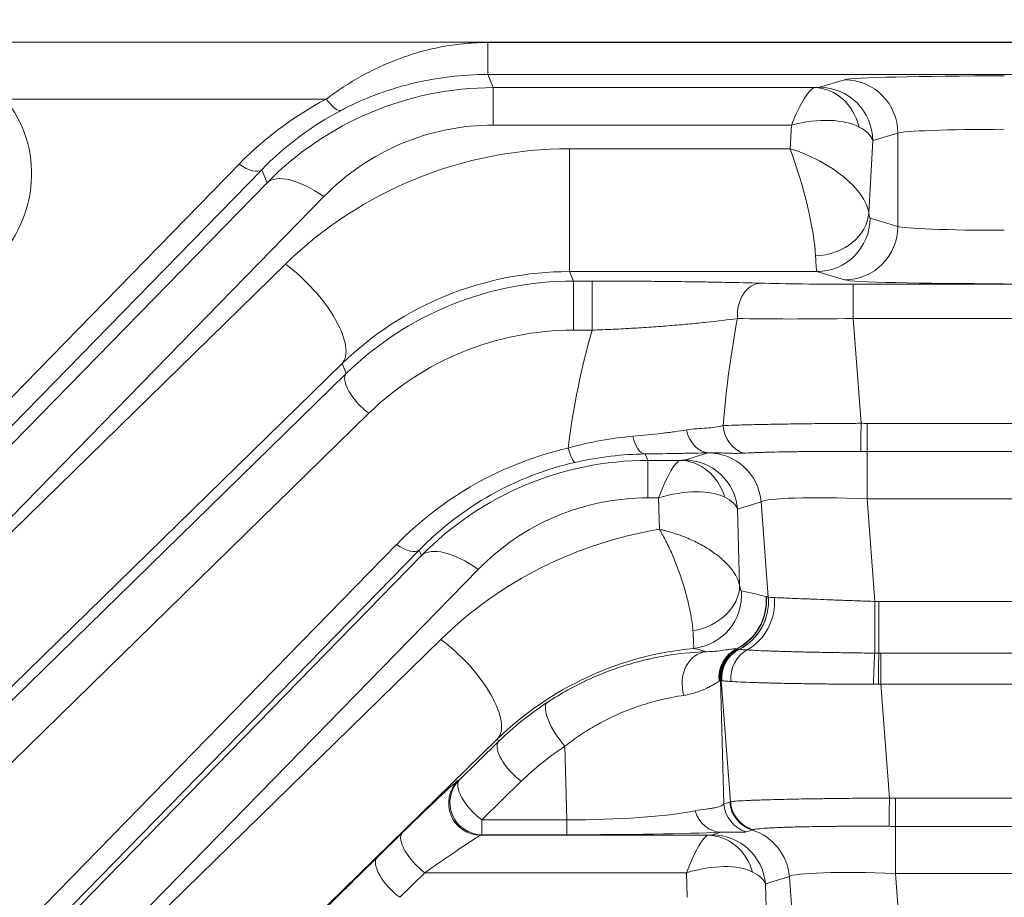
# Model space of a CAD drawing. Header units: millimetres. Extents: x 4 to 837, y 5 to 589.
# Tile 111 of 164: x 653 to 662, y 254 to 262. Entities that reach past the tile are written whole.
import ezdxf

# ---------------------------------------------------------------- set-up
doc = ezdxf.new("R2010")
doc.units = ezdxf.units.MM
doc.layers.add('1', color=7, linetype='Continuous', true_color=0xffffff)
doc.styles.add('ideas_simplex', font='simplex.shx')
doc.dimstyles.get("Standard").update_dxf_attribs({"dimtxt": 0.18, "dimasz": 0.18, "dimexe": 0.18, "dimexo": 0.0625, "dimgap": 0.09, "dimtad": 0, "dimtih": 1, "dimtoh": 1, "dimdec": 4, "dimzin": 0, "dimdsep": 46, "dimtxsty": 'Standard', "dimcen": 0.09, "dimadec": 0, "dimazin": 0, "dimtfac": 1, "dimtdec": 4, "dimtofl": 0, "dimtmove": 0, "dimatfit": 3, "dimfxl": 1, "dimtolj": 1, "dimtzin": 0, "dimarcsym": 0})

# ---------------------------------------------------------------- blocks, each defined once
blk = doc.blocks.new('_U11')
at = {"layer": '1', "color": 152, "lineweight": 13}
for p, q in [((686.391509, 321.859267), (606.996155, 321.859267)), ((658.921021, 247.859267), (606.996155, 247.859267))]:
    blk.add_line(p, q, dxfattribs=at)
at = {"layer": '1', "color": 27, "lineweight": 13}
blk.add_line((608.996155, 321.859267), (608.996155, 247.859267), dxfattribs=at)
at = {"layer": '1', "color": 87, "lineweight": 25}
for p, q in [((607.496155, 293.446767), (601.871155, 293.446767)), ((601.871155, 293.446767), (601.871155, 291.946767)), ((607.496155, 291.946767), (607.496155, 293.446767)), ((601.871155, 277.771767), (601.871155, 276.271767)), ((607.496155, 276.271767), (607.496155, 277.771767)), ((601.871155, 276.271767), (607.496155, 276.271767))]:
    blk.add_line(p, q, dxfattribs=at)
at = {"layer": '1', "color": 27, "lineweight": 18}
for points in [[(608.996155, 321.859267), (609.525136, 318.859269), (608.467174, 318.859265)], [(608.996155, 247.859267), (608.467174, 250.859265), (609.525136, 250.859269)]]:
    blk.add_solid(points, dxfattribs=at)
at = {"layer": '1', "color": 87, "linetype": 'Continuous', "lineweight": 25, "char_height": 3, "attachment_point": 7, "rotation": 90, "line_spacing_factor": 1.204819, "style": 'ideas_simplex'}
for s, insert in [('\\W1.2715;2.913', (607.342655, 277.719267)), ('\\W1.1250;74', (600.030155, 282.174267))]:
    blk.add_mtext(s, dxfattribs=dict(at, insert=insert))

msp = doc.modelspace()

# ---------------------------------------------------------------- linework, layer by layer
at = {"layer": '1', "color": 143, "linetype": 'Continuous', "lineweight": 13}
for p, q in [((640.1681, 262.148), (681.6058, 262.148)), ((657.1751, 262.1438), (681.6057, 262.1438)), ((657.1751, 262.1438), (657.1751, 261.8451)), ((681.6057, 261.8451), (657.1751, 261.8451)), ((657.1751, 261.8451), (657.2263, 261.7216)), ((660.2786, 261.7254), (660.5135, 261.7956)), ((657.2263, 261.7216), (657.2263, 261.3716)), ((657.2263, 261.7216), (660.2335, 261.7216)), ((655.6634, 261.615), (652.6555, 261.615)), ((660.0156, 261.3716), (657.2263, 261.3716)), ((660.0034, 261.1501), (660.0156, 261.3716)), ((661.0116, 261.2958), (660.7767, 261.2255)), ((661.0116, 260.4227), (661.0116, 261.2958)), ((660.7767, 261.2255), (660.7395, 260.5492)), ((657.9391, 261.1501), (660.0034, 261.1501)), ((657.9391, 260.0006), (657.9391, 261.1501)), ((642.9377, 248.8114), (654.8478, 261.0061)), ((655.0598, 260.9539), (643.1497, 248.7593)), ((655.1103, 260.8322), (655.0598, 260.9539)), ((650.5455, 256.1584), (655.1103, 260.8322)), ((655.6404, 260.7018), (651.0757, 256.028)), ((660.7519, 260.5004), (661.0116, 260.4227)), ((651.1448, 256.028), (655.281, 260.07)), ((660.2538, 260.0006), (657.9391, 260.0006)), ((657.9391, 260.0006), (657.9759, 259.9119)), ((657.9759, 259.4521), (657.9759, 259.9119)), ((657.9759, 259.9119), (658.1517, 259.9119)), ((658.1517, 259.9119), (658.1517, 259.4521)), ((660.5135, 259.9229), (660.2538, 260.0006)), ((660.5937, 259.8822), (668.1893, 259.8822)), ((660.5937, 259.5614), (660.5937, 259.8822)), ((660.5937, 259.5614), (660.6678, 258.5808)), ((668.1893, 259.5614), (660.5937, 259.5614)), ((658.1517, 259.4521), (657.9759, 259.4521)), ((655.8112, 259.14), (651.6749, 255.0981)), ((655.85, 259.0463), (655.8112, 259.14)), ((645.7569, 249.1834), (655.85, 259.0463)), ((656.062, 258.6744), (645.969, 248.8114)), ((660.7236, 258.5804), (668.0594, 258.5804)), ((660.7236, 258.5804), (660.7236, 258.3161)), ((658.646, 258.2941), (658.671, 258.2337)), ((659.0149, 258.2371), (659.2357, 258.3046)), ((660.7236, 258.3161), (660.7236, 257.8755)), ((668.0594, 258.3161), (660.7236, 258.3161)), ((658.671, 258.2337), (658.671, 257.8837)), ((658.671, 258.2337), (658.9762, 258.2337)), ((658.7728, 257.8837), (658.671, 257.8837)), ((658.7806, 257.5888), (658.7728, 257.8837)), ((659.7322, 257.8453), (659.5113, 257.7778)), ((659.7995, 256.9532), (659.7322, 257.8453)), ((668.0594, 257.8755), (660.7236, 257.8755)), ((660.7236, 257.8755), (660.7962, 256.9141)), ((659.5113, 257.7778), (659.5301, 257.0662)), ((647.8874, 248.8114), (656.3218, 257.4473)), ((656.5339, 257.3952), (648.0995, 248.7593)), ((650.9878, 251.6441), (656.555, 257.3442)), ((656.555, 257.3442), (656.5339, 257.3952)), ((657.0852, 257.2139), (651.518, 251.5137)), ((660.8339, 256.9141), (667.9491, 256.9141)), ((660.8339, 256.9141), (660.8339, 256.4299)), ((651.5734, 251.5137), (656.7356, 256.5583)), ((660.8521, 256.4299), (667.9309, 256.4299)), ((660.8521, 256.4299), (660.8521, 256.1394)), ((659.3521, 256.1764), (659.3825, 255.0201)), ((659.4445, 255.0396), (659.3588, 256.1744)), ((667.9309, 256.1394), (660.8521, 256.1394)), ((660.8521, 256.1394), (660.9325, 255.0744)), ((657.2658, 255.6283), (653.2031, 251.6583)), ((656.9077, 255.243), (657.2762, 255.6031)), ((657.2762, 255.6031), (657.2658, 255.6283)), ((657.915, 254.8711), (657.8968, 255.5596)), ((656.8957, 255.2381), (656.9077, 255.243)), ((657.4883, 255.2312), (657.1197, 254.8711)), ((659.3825, 255.0201), (659.4389, 255.0373)), ((660.9884, 255.074), (667.7947, 255.074)), ((660.9884, 255.074), (660.9884, 254.8097)), ((657.1197, 254.8711), (657.915, 254.8711)), ((657.1197, 254.8711), (657.1197, 254.7311)), ((657.915, 254.8711), (657.915, 254.7311)), ((659.2759, 254.7296), (659.3566, 254.7542)), ((659.6481, 254.7754), (659.5918, 254.7582)), ((660.9884, 254.3691), (660.9884, 254.8097)), ((667.7947, 254.8097), (660.9884, 254.8097)), ((656.1381, 254.5177), (656.3739, 254.7481)), ((657.1197, 254.7311), (657.1078, 254.7261)), ((657.1078, 254.7261), (659.2372, 254.7261)), ((657.915, 254.7311), (657.1197, 254.7311)), ((656.586, 254.3762), (656.3502, 254.1457)), ((659.0338, 254.3762), (656.586, 254.3762)), ((659.0399, 254.1457), (659.0338, 254.3762)), ((659.9969, 254.3389), (659.7723, 254.2703)), ((660.0632, 253.4607), (659.9969, 254.3389)), ((667.7947, 254.3691), (660.9884, 254.3691)), ((660.9884, 254.3691), (661.06, 253.4205)), ((659.7723, 254.2703), (659.7902, 253.592))]:
    msp.add_line(p, q, dxfattribs=at)
for centre, major_axis, ratio, start_param, end_param in [((662.0077, 261.7922), (-1.5, 0), 0.026186, 4.712389, 6.195919), ((660.5135, 261.2958), (-0.1434, 0.479), 0.995856, 4.422707, 5.991222), ((657.2426, 258.6833), (-0.6054, 2.979), 0.986374, 6.085419, 6.870533), ((660.0156, 260.9718), (-0.2286, -0.749), 0.170757, 3.219839, 4.202275), ((660.0296, 261.7259), (-0.2504, -0.0002), 0.031404, 2.522132, 3.036683), ((660.2335, 261.2218), (0.0225, -0.4995), 0.864178, 1.798159, 3.089547), ((660.2786, 261.2255), (0.1434, -0.479), 0.995856, 1.281115, 2.84963), ((651.8026, 260.8696), (-0.663, -0.9217), 0.956601, 1.389775, 2.902578), ((657.1976, 258.632), (-0.6748, 3.2905), 0.981792, 0.277545, 0.586413), ((655.6634, 261.7749), (-0.1398, 0.2654), 0.281662, 2.061936, 3.112164), ((657.1976, 258.7919), (-0.6162, 2.9964), 0.97997, 0.277347, 0.586215), ((660.0156, 260.9718), (-0.7514, -0.2538), 0.483887, 3.567957, 4.550393), ((657.2426, 259.0831), (-0.4601, 2.2435), 0.981792, 6.084484, 6.869598), ((660.0296, 261.2261), (-0.7497, 0.0254), 0.344332, 3.237443, 3.751994), ((662.0077, 261.2924), (-1, 0), 0.039279, 4.712389, 6.195919), ((657.915, 257.4597), (-3.6849, -0.7097), 0.98281, 4.518882, 5.303996), ((660.0034, 260.7503), (-0.2072, 0.7493), 0.157833, 3.733955, 5.230942), ((660.0034, 260.7503), (-0.7234, 0.3059), 0.478289, 3.414946, 4.911933), ((654.8478, 261.166), (-0.2146, 0.2096), 0.410893, 1.952429, 3.112876), ((655.6404, 260.302), (0.5366, -0.524), 0.410893, 1.952429, 3.112876), ((660.2414, 260.5492), (-0.4965, -0.0588), 0.802499, 1.475989, 2.994994), ((660.2538, 260.5004), (-0.1434, -0.479), 0.995856, 0.291963, 1.860478), ((660.7525, 260.7503), (0, -0.25), 0.087489, 5.647196, 6.257005), ((660.5135, 260.4227), (0.1434, 0.479), 0.995856, 3.433556, 5.002071), ((662.0077, 260.4261), (-1, 0), 0.039279, 0.087266, 1.570796), ((660.2544, 260.7503), (0, -0.75), 0.029163, 5.647196, 6.257005), ((655.281, 259.6702), (-0.5242, 0.5364), 0.402972, 3.170199, 5.103517), ((657.915, 257.0599), (-2.9492, -0.5639), 0.978608, 4.51937, 5.304485), ((657.9585, 256.9549), (-2.9473, -0.5697), 0.984491, 4.518547, 5.303661), ((662.0077, 259.9263), (-1.5, 0), 0.026186, 0.087266, 1.570796), ((659.7263, 259.592), (-0.0082, -0.2999), 0.722159, 3.179445, 4.834687), ((660.5977, 259.9137), (-1.2034, -0.0001), 0.026128, 0.761013, 1.567515), ((660.8938, 255.6919), (-0.4886, 5.4738), 0.272631, 0.761648, 0.99519), ((660.5977, 259.6138), (-1.5026, -0.0226), 0.034806, 0.761143, 1.567646), ((657.9585, 256.795), (-2.6531, -0.511), 0.98281, 4.518882, 5.303996), ((660.8938, 256.4914), (-0.6102, 5.3589), 0.555322, 0.923637, 1.154563), ((656.062, 258.8343), (0.2097, -0.2146), 0.402972, 3.170199, 5.103517), ((659.6339, 258.5897), (-0.0181, 0.2995), 0.865443, 1.618775, 2.80586), ((660.6678, 258.6017), (0.004, 0.3), 0.000932, 3.454247, 4.642582), ((658.646, 258.594), (-0.0038, 0.3), 0.431916, 2.030565, 3.112565), ((659.2387, 258.6053), (-0.008, 0.2999), 0.714578, 1.843542, 3.104165), ((658.6717, 255.0733), (-0.6748, 3.2905), 0.981792, 0.022214, 0.586413), ((657.9252, 258.5081), (0.0669, -0.2924), 0.139135, 5.25878, 6.254992), ((660.7346, 258.301), (-1.5043, 0.0003), 0.026222, 6.177315, 6.197693), ((659.2357, 257.8048), (0.1462, -0.4781), 0.996014, 1.356348, 2.843741), ((658.6717, 255.2332), (-0.6162, 2.9964), 0.97997, 0.022016, 0.586215), ((658.6873, 255.1954), (-0.6054, 2.979), 0.986374, 6.085419, 6.870533), ((658.7728, 257.4839), (-0.2126, -0.7492), 0.16115, 3.213469, 4.195906), ((658.7661, 258.238), (-0.2501, 0.0001), 0.031454, 2.568107, 3.039253), ((658.9762, 257.7339), (0.0241, -0.4994), 0.878584, 1.845316, 3.086754), ((659.0149, 257.7373), (0.1462, -0.4781), 0.996014, 1.356348, 2.843741), ((658.6873, 255.5952), (-0.4601, 2.2435), 0.981792, 6.084484, 6.869598), ((658.7728, 257.4839), (-0.731, -0.2924), 0.480074, 3.540259, 4.522696), ((658.7661, 257.7382), (-0.7499, -0.0121), 0.344743, 3.248267, 3.719413), ((660.7345, 257.8012), (-1.0057, 0.0385), 0.073389, 4.726012, 6.204078), ((659.3696, 253.948), (-3.6849, -0.7097), 0.98281, 4.683033, 5.303996), ((656.3218, 257.6073), (0.2146, -0.2096), 0.410893, 5.094022, 6.254469), ((657.0852, 256.8141), (0.5366, -0.524), 0.410893, 1.952429, 3.112876), ((659.0336, 257.0257), (-0.4909, -0.0949), 0.78085, 1.54186, 3.001624), ((659.0512, 256.9722), (-0.1013, -0.4896), 0.995869, 0.303204, 1.855151), ((659.8991, 253.5088), (-3.534, 2.573), 0.711936, 5.221056, 5.279013), ((659.2815, 256.9188), (-0.1244, -0.4843), 0.995743, 0.710839, 1.90235), ((659.285, 256.9179), (-0.1331, -0.482), 0.995688, 0.731205, 1.92025), ((659.3031, 256.9127), (-0.1354, -0.4813), 0.995673, 0.739027, 1.924991), ((659.304, 256.9124), (-0.1234, -0.4845), 0.995093, 0.714697, 1.900657), ((659.388, 256.9036), (-0.0363, -0.4987), 0.938818, 0.547264, 1.733597), ((660.7962, 256.8792), (0.0005, -0.5), 0.000077, 0.455934, 1.640609), ((656.7356, 256.1585), (-0.5242, 0.5364), 0.402972, 3.170199, 5.103517), ((659.3696, 253.5482), (-2.9492, -0.5639), 0.978608, 4.617347, 5.304485), ((659.2367, 256.1444), (0.008, -0.2999), 0.813973, 3.187775, 5.062913), ((659.4027, 253.4683), (-3.1074, 2.3219), 0.675351, 5.232964, 5.266771), ((659.6341, 256.2023), (0.0073, -0.2999), 0.98984, 3.578323, 4.803505), ((659.6393, 256.2023), (-0.0129, -0.2997), 0.991805, 3.647782, 4.860853), ((659.6499, 256.2007), (-0.0846, -0.2878), 0.995635, 3.891813, 5.078213), ((659.6567, 256.1988), (0.0827, 0.2884), 0.995657, 0.743635, 1.930035), ((659.6595, 256.1982), (-0.0371, -0.2977), 0.993647, 3.731323, 4.918266), ((659.6604, 256.1981), (-0.0331, -0.2982), 0.992902, 3.718241, 4.90519), ((659.7282, 256.1938), (0.0175, 0.2995), 0.935903, 0.533754, 1.720236), ((660.797, 256.1609), (0.0062, 0.2999), 0.044184, 0.456381, 1.644893), ((660.8339, 256.1604), (0.0021, 0.3), 0.014605, 0.454447, 1.641843), ((659.3847, 253.5117), (-2.9473, -0.5697), 0.984491, 5.108583, 5.303661), ((657.8968, 255.7195), (0.1646, -0.2508), 0.326637, 3.170991, 5.174313), ((657.4883, 255.3911), (0.2097, -0.2146), 0.402972, 3.170199, 5.103517), ((659.3847, 253.3518), (-2.6531, -0.511), 0.98281, 5.108918, 5.303996), ((655.8471, 254.1884), (-1.0505, -1.0498), 0.01851, 3.186293, 4.168729), ((657.1078, 255.026), (-0.1148, 0.2772), 0.997667, 0.393526, 2.748067), ((657.1197, 255.031), (-0.1148, 0.2772), 0.997667, 0.393526, 2.748067), ((657.1197, 255.031), (-0.2097, 0.2146), 0.402972, 0.028606, 1.961924), ((659.7368, 255.0616), (-0.0877, 0.2869), 0.996014, 1.356348, 2.542747), ((659.7424, 255.0639), (-0.1356, 0.2676), 0.995564, 1.18467, 2.373815), ((660.9325, 255.0953), (0.004, 0.3), 0.000932, 3.454247, 4.642582), ((657.8882, 255.0876), (-1.5008, 0.0097), 0.144199, 1.589559, 2.528275), ((659.3566, 255.0541), (-0.0131, 0.2997), 0.858349, 1.869708, 3.09055), ((659.6804, 255.0444), (-0.0877, 0.2869), 0.996014, 1.356348, 2.542747), ((657.8882, 254.7877), (-1.8006, 0.0008), 0.031454, 1.585671, 2.524386), ((659.5004, 254.2984), (-0.1462, 0.4781), 0.996014, 4.49794, 5.68434), ((656.586, 254.5361), (-0.2097, 0.2146), 0.402972, 0.028606, 1.961924), ((656.0592, 253.9764), (-1.0506, -0.7498), 0.017505, 3.192297, 4.174733), ((659.0338, 253.9764), (-0.2126, -0.7492), 0.16115, 3.213469, 4.195906), ((659.0271, 254.7305), (-0.2501, 0.0001), 0.031454, 2.568107, 3.039253), ((659.2372, 254.2263), (0.0241, -0.4994), 0.878584, 1.845316, 3.086754), ((659.2759, 254.2297), (0.1462, -0.4781), 0.996014, 1.356348, 2.843741), ((655.6113, 253.958), (-1.0505, -1.0498), 0.01851, 4.168729, 5.322281), ((656.3502, 254.3056), (-0.2097, 0.2146), 0.402972, 0.028606, 1.961924), ((659.0338, 253.9764), (-0.731, -0.2924), 0.480074, 3.540259, 4.522696), ((659.0271, 254.2307), (-0.7499, -0.0121), 0.344743, 3.248267, 3.719413), ((660.9992, 254.2947), (-1.0057, 0.0385), 0.073389, 4.726012, 6.204078)]:
    msp.add_ellipse(centre, major_axis=major_axis, ratio=ratio, start_param=start_param, end_param=end_param, dxfattribs=at)
for points, knots in [([(655.6634, 261.615), (655.7152, 261.6539), (655.7689, 261.6917), (655.8801, 261.764), (655.9376, 261.7987), (656.0266, 261.8478), (656.0567, 261.8637), (656.1179, 261.8945), (656.1488, 261.9093), (656.2421, 261.9518), (656.3052, 261.9775), (656.4331, 262.0238), (656.5629, 262.0648), (656.6964, 262.0949), (656.7979, 262.1131), (656.832, 262.1185), (656.9003, 262.1276), (656.9345, 262.1315), (657.0373, 262.1407), (657.1061, 262.1438), (657.1751, 262.1438)], [0, 0, 0, 0, 0.125, 0.125, 0.25, 0.25, 0.3125, 0.3125, 0.375, 0.375, 0.5, 0.5, 0.625, 0.75, 0.75, 0.8125, 0.8125, 0.875, 0.875, 1, 1, 1, 1]), ([(657.1751, 261.8451), (657.0544, 261.8451), (656.935, 261.8379), (656.7576, 261.8165), (656.6988, 261.8076), (656.5817, 261.7864), (656.5235, 261.774), (656.4077, 261.7457), (656.3502, 261.7298), (656.2643, 261.7031), (656.2358, 261.6938), (656.1789, 261.6742), (656.1506, 261.664), (656.0667, 261.6322), (656.0118, 261.6094), (655.9045, 261.561), (655.852, 261.5353), (655.8009, 261.5084)], [0, 0, 0, 0, 0.25, 0.25, 0.375, 0.375, 0.5, 0.5, 0.625, 0.625, 0.6875, 0.6875, 0.75, 0.75, 0.875, 0.875, 1, 1, 1, 1]), ([(659.5103, 259.5613), (659.4204, 259.5491), (659.3256, 259.5375), (659.174, 259.5213), (659.1219, 259.516), (659.041, 259.5084), (659.0136, 259.5059), (658.9578, 259.501), (658.9295, 259.4986), (658.8438, 259.4916), (658.7854, 259.4872), (658.6657, 259.4788), (658.6044, 259.4748), (658.51, 259.4693), (658.4781, 259.4675), (658.4137, 259.464), (658.3813, 259.4623), (658.2837, 259.4575), (658.2181, 259.4547), (658.1517, 259.4521)], [0, 0, 0, 0, 0.25, 0.25, 0.375, 0.375, 0.4375, 0.4375, 0.5, 0.5, 0.625, 0.625, 0.75, 0.75, 0.8125, 0.8125, 0.875, 0.875, 1, 1, 1, 1]), ([(659.0344, 258.519), (659.0671, 258.5243), (659.0992, 258.5276), (659.1611, 258.5325), (659.1911, 258.5341), (659.2483, 258.5382), (659.2756, 258.5406), (659.3276, 258.5482), (659.3523, 258.5532), (659.376, 258.5597)], [0, 0, 0, 0, 0.25, 0.25, 0.5, 0.5, 0.75, 0.75, 1, 1, 1, 1]), ([(659.376, 258.5597), (659.4088, 258.561), (659.4452, 258.5623), (659.505, 258.5641), (659.5259, 258.5647), (659.5689, 258.5659), (659.5912, 258.5665), (659.6599, 258.5682), (659.7085, 258.5693), (659.7856, 258.5708), (659.8251, 258.5716), (659.8663, 258.5723), (659.8941, 258.5728), (659.9081, 258.573), (659.9788, 258.5742), (660.0952, 258.5759), (660.2178, 258.5774), (660.2963, 258.5782), (660.3122, 258.5783), (660.344, 258.5786), (660.36, 258.5788), (660.4081, 258.5792), (660.4403, 258.5794), (660.5372, 258.5801), (660.6023, 258.5805), (660.6678, 258.5808)], [0, 0, 0, 0, 0.125, 0.125, 0.1875, 0.1875, 0.25, 0.25, 0.375, 0.375, 0.4375, 0.46875, 0.46875, 0.5, 0.5, 0.625, 0.75, 0.75, 0.78125, 0.78125, 0.8125, 0.8125, 0.875, 0.875, 1, 1, 1, 1]), ([(657.9252, 258.3482), (658.0294, 258.3784), (658.1322, 258.4021), (658.3345, 258.4387), (658.434, 258.4514), (658.5315, 258.4595)], [0, 0, 0, 0, 0.5, 0.5, 1, 1, 1, 1]), ([(658.5315, 258.4595), (658.6271, 258.4674), (658.7163, 258.4764), (658.8212, 258.489), (658.8419, 258.4915), (658.8826, 258.4968), (658.9025, 258.4995), (658.9611, 258.5076), (658.9985, 258.5133), (659.0344, 258.519)], [0, 0, 0, 0, 0.5, 0.5, 0.625, 0.625, 0.75, 0.75, 1, 1, 1, 1]), ([(659.5656, 258.3018), (659.5382, 258.3004), (659.5111, 258.2997), (659.4575, 258.2998), (659.4308, 258.3006), (659.3773, 258.3028), (659.3504, 258.3043), (659.2955, 258.3062), (659.2675, 258.3066), (659.2387, 258.3054)], [0, 0, 0, 0, 0.25, 0.25, 0.5, 0.5, 0.75, 0.75, 1, 1, 1, 1]), ([(660.664, 258.3163), (660.6084, 258.3167), (660.5532, 258.317), (660.471, 258.3172), (660.4437, 258.3172), (660.3893, 258.3172), (660.3623, 258.3172), (660.2823, 258.317), (660.1784, 258.3165), (660.0797, 258.3155), (660.0078, 258.3145), (659.9841, 258.3142), (659.9381, 258.3134), (659.9157, 258.313), (659.8502, 258.3117), (659.8088, 258.3107), (659.7502, 258.3091), (659.7312, 258.3085), (659.6944, 258.3073), (659.6766, 258.3067), (659.6253, 258.3047), (659.594, 258.3033), (659.5656, 258.3018)], [0, 0, 0, 0, 0.125, 0.125, 0.1875, 0.1875, 0.25, 0.25, 0.375, 0.5, 0.5, 0.5625, 0.5625, 0.625, 0.625, 0.75, 0.75, 0.8125, 0.8125, 0.875, 0.875, 1, 1, 1, 1]), ([(659.5301, 257.0662), (659.5246, 257.0922), (659.5148, 257.1186), (659.4941, 257.1587), (659.4862, 257.1721), (659.4682, 257.1991), (659.4583, 257.2126), (659.4258, 257.2526), (659.4006, 257.2789), (659.3431, 257.3306), (659.3117, 257.3552), (659.2606, 257.3906), (659.243, 257.4021), (659.2064, 257.4245), (659.1875, 257.4355), (659.1288, 257.4673), (659.0881, 257.4869), (659.0248, 257.5136), (659.0032, 257.5221), (658.9596, 257.5382), (658.9376, 257.5458), (658.8932, 257.5598), (658.8707, 257.5664), (658.837, 257.5754), (658.8257, 257.5783), (658.8031, 257.5838), (658.7918, 257.5864), (658.7806, 257.5888)], [0, 0, 0, 0, 0.125, 0.125, 0.1875, 0.1875, 0.25, 0.25, 0.375, 0.375, 0.5, 0.5, 0.5625, 0.5625, 0.625, 0.625, 0.75, 0.75, 0.8125, 0.8125, 0.875, 0.875, 0.9375, 0.9375, 0.96875, 0.96875, 1, 1, 1, 1]), ([(659.0935, 256.6398), (659.0915, 256.6689), (659.0879, 256.7009), (659.0802, 256.7528), (659.0772, 256.7707), (659.0705, 256.808), (659.0667, 256.8272), (659.0544, 256.8859), (659.0447, 256.9267), (659.0222, 257.0114), (659.0097, 257.0542), (658.9891, 257.1189), (658.9819, 257.1405), (658.9669, 257.1839), (658.959, 257.2058), (658.9344, 257.2712), (658.9172, 257.3138), (658.89, 257.3761), (658.8807, 257.3966), (658.8616, 257.4371), (658.8519, 257.4571), (658.8319, 257.4964), (658.8218, 257.5157), (658.8065, 257.5437), (658.8013, 257.5529), (658.791, 257.5711), (658.7857, 257.5801), (658.7806, 257.5888)], [0, 0, 0, 0, 0.125, 0.125, 0.1875, 0.1875, 0.25, 0.25, 0.375, 0.375, 0.5, 0.5, 0.5625, 0.5625, 0.625, 0.625, 0.75, 0.75, 0.8125, 0.8125, 0.875, 0.875, 0.9375, 0.9375, 0.96875, 0.96875, 1, 1, 1, 1]), ([(659.5301, 257.0662), (659.5317, 257.0578), (659.5333, 257.0503), (659.5365, 257.0373), (659.538, 257.0317), (659.5425, 257.0181), (659.5452, 257.0133), (659.5477, 257.0128)], [0, 0, 0, 0, 0.25, 0.25, 0.5, 0.5, 1, 1, 1, 1]), ([(659.8559, 256.9508), (659.8735, 256.9499), (659.8946, 256.9488), (659.9316, 256.9472), (659.9449, 256.9466), (659.973, 256.9453), (659.9878, 256.9447), (660.0343, 256.9427), (660.0682, 256.9413), (660.1234, 256.9391), (660.1425, 256.9383), (660.1822, 256.9368), (660.2027, 256.936), (660.2653, 256.9335), (660.309, 256.9319), (660.3772, 256.9293), (660.4004, 256.9284), (660.4478, 256.9267), (660.472, 256.9258), (660.5451, 256.9231), (660.6438, 256.9195), (660.745, 256.9159), (660.7962, 256.9141)], [0, 0, 0, 0, 0.125, 0.125, 0.1875, 0.1875, 0.25, 0.25, 0.375, 0.375, 0.4375, 0.4375, 0.5, 0.5, 0.625, 0.625, 0.6875, 0.6875, 0.75, 0.75, 0.875, 1, 1, 1, 1]), ([(659.1001, 256.4748), (659.1008, 256.476), (659.1015, 256.4849), (659.101, 256.5065), (659.1002, 256.5276), (659.0998, 256.5355), (659.099, 256.5525), (659.0985, 256.5617), (659.0968, 256.5915), (659.0953, 256.6142), (659.0935, 256.6398)], [0, 0, 0, 0, 0.25, 0.5, 0.5, 0.625, 0.625, 0.75, 0.75, 1, 1, 1, 1]), ([(657.7299, 255.9687), (657.7935, 256.0105), (657.8582, 256.0495), (657.9564, 256.1037), (657.9894, 256.1211), (658.0553, 256.1542), (658.0882, 256.17), (658.2531, 256.2453), (658.3849, 256.2937), (658.5473, 256.341), (658.5797, 256.3498), (658.6279, 256.362), (658.644, 256.366), (658.6759, 256.3735), (658.7551, 256.3914), (658.8314, 256.4053), (659.0085, 256.4319), (659.1183, 256.4407), (659.2175, 256.4437)], [0, 0, 0, 0, 0.125, 0.125, 0.1875, 0.1875, 0.25, 0.25, 0.5, 0.5, 0.5625, 0.5625, 0.59375, 0.59375, 0.625, 0.75, 0.75, 1, 1, 1, 1]), ([(659.2175, 256.4437), (659.2371, 256.4439), (659.2553, 256.4446), (659.2893, 256.4469), (659.3052, 256.4483), (659.3501, 256.4531), (659.3762, 256.4569), (659.4108, 256.462), (659.4216, 256.4636), (659.4416, 256.4665), (659.4509, 256.4677), (659.4765, 256.4707), (659.4906, 256.4716), (659.5019, 256.471)], [0, 0, 0, 0, 0.125, 0.125, 0.25, 0.25, 0.5, 0.5, 0.625, 0.625, 0.75, 0.75, 1, 1, 1, 1]), ([(659.6006, 256.46), (659.6234, 256.4585), (659.6777, 256.4556), (659.7484, 256.4527), (659.8078, 256.4505), (659.8287, 256.4497), (659.8721, 256.4483), (659.8946, 256.4476), (659.9644, 256.4455), (660.0141, 256.4442), (660.0933, 256.4422), (660.1205, 256.4416), (660.1765, 256.4403), (660.205, 256.4397), (660.2918, 256.4379), (660.3514, 256.4367), (660.4435, 256.4351), (660.4746, 256.4346), (660.5377, 256.4336), (660.5698, 256.4332), (660.6663, 256.4318), (660.7312, 256.431), (660.7967, 256.4303)], [0, 0, 0, 0, 0.125, 0.25, 0.25, 0.3125, 0.3125, 0.375, 0.375, 0.5, 0.5, 0.5625, 0.5625, 0.625, 0.625, 0.75, 0.75, 0.8125, 0.8125, 0.875, 0.875, 1, 1, 1, 1]), ([(659.3391, 256.1678), (659.3281, 256.1605), (659.313, 256.1509), (659.2845, 256.1343), (659.274, 256.1284), (659.2511, 256.1162), (659.2386, 256.1098), (659.1983, 256.0905), (659.1676, 256.0774), (659.1145, 256.0594), (659.0957, 256.0537), (659.0552, 256.0435), (659.0336, 256.0389), (659.0102, 256.0354)], [0, 0, 0, 0, 0.25, 0.25, 0.375, 0.375, 0.5, 0.5, 0.75, 0.75, 0.875, 0.875, 1, 1, 1, 1]), ([(659.3635, 256.1732), (659.3633, 256.1733), (659.3631, 256.1733), (659.3627, 256.1734), (659.3625, 256.1734), (659.3623, 256.1735)], [0, 0, 0, 0, 0.477413, 0.477413, 1, 1, 1, 1]), ([(659.4484, 256.1654), (659.4273, 256.1669), (659.4096, 256.1681), (659.3813, 256.1706), (659.3706, 256.1719), (659.3635, 256.1732)], [0, 0, 0, 0, 0.5, 0.5, 1, 1, 1, 1]), ([(660.7834, 256.139), (660.7101, 256.1391), (660.6379, 256.1394), (660.4958, 256.1403), (660.4258, 256.1409), (660.3398, 256.1417), (660.3227, 256.1419), (660.2886, 256.1423), (660.2716, 256.1425), (660.2213, 256.1431), (660.1884, 256.1436), (660.092, 256.145), (660.0304, 256.1461), (659.9423, 256.1478), (659.9136, 256.1485), (659.8716, 256.1494), (659.8578, 256.1497), (659.8306, 256.1504), (659.8173, 256.1507), (659.7521, 256.1525), (659.7041, 256.1539), (659.6161, 256.157), (659.5762, 256.1586), (659.505, 256.1619), (659.4743, 256.1636), (659.4484, 256.1654)], [0, 0, 0, 0, 0.125, 0.125, 0.25, 0.25, 0.28125, 0.28125, 0.3125, 0.3125, 0.375, 0.375, 0.5, 0.5, 0.5625, 0.5625, 0.59375, 0.59375, 0.625, 0.625, 0.75, 0.75, 0.875, 0.875, 1, 1, 1, 1]), ([(659.0102, 256.0354), (658.9378, 256.0242), (658.8568, 256.0091), (658.7252, 255.9761), (658.6796, 255.9634), (658.609, 255.9411), (658.585, 255.9331), (658.5367, 255.9162), (658.5124, 255.9072), (658.3902, 255.8596), (658.2906, 255.8131), (658.1662, 255.7429), (658.1414, 255.7282), (658.0917, 255.6977), (658.0669, 255.6817), (657.993, 255.6323), (657.9445, 255.5971), (657.8968, 255.5596)], [0, 0, 0, 0, 0.25, 0.25, 0.375, 0.375, 0.4375, 0.4375, 0.5, 0.5, 0.75, 0.75, 0.8125, 0.8125, 0.875, 0.875, 1, 1, 1, 1]), ([(659.4445, 255.0396), (659.4465, 255.0401), (659.449, 255.0406), (659.4552, 255.0416), (659.4588, 255.0421), (659.4712, 255.0436), (659.4815, 255.0446), (659.5185, 255.0475), (659.5511, 255.0494), (659.6021, 255.0517), (659.6128, 255.0522), (659.6353, 255.0531), (659.6702, 255.0545), (659.7349, 255.0567), (659.7933, 255.0584), (659.8552, 255.0601), (659.8878, 255.0609), (659.9908, 255.0633), (660.0642, 255.0647), (660.1813, 255.0668), (660.2214, 255.0674), (660.2834, 255.0683), (660.3044, 255.0686), (660.3469, 255.0692), (660.3685, 255.0695), (660.4766, 255.0709), (660.5651, 255.0718), (660.7009, 255.073), (660.7466, 255.0733), (660.816, 255.0738), (660.8393, 255.0739), (660.8859, 255.0742), (660.9092, 255.0743), (660.9325, 255.0744)], [0, 0, 0, 0, 0.03125, 0.03125, 0.0625, 0.0625, 0.125, 0.125, 0.25, 0.25, 0.28125, 0.28125, 0.3125, 0.375, 0.4375, 0.4375, 0.5, 0.5, 0.625, 0.625, 0.6875, 0.6875, 0.71875, 0.71875, 0.75, 0.75, 0.875, 0.875, 0.9375, 0.9375, 0.96875, 0.96875, 1, 1, 1, 1]), ([(659.1146, 254.9551), (659.1527, 254.9627), (659.1875, 254.9677), (659.2338, 254.9741), (659.2483, 254.976), (659.2749, 254.9798), (659.2871, 254.9817), (659.3206, 254.9877), (659.3386, 254.9923), (659.3665, 255.0041), (659.3764, 255.0113), (659.3825, 255.0201)], [0, 0, 0, 0, 0.25, 0.25, 0.375, 0.375, 0.5, 0.5, 0.75, 0.75, 1, 1, 1, 1]), ([(659.5918, 254.7582), (659.5844, 254.7559), (659.5742, 254.7546), (659.5478, 254.7535), (659.5316, 254.7538), (659.4928, 254.755), (659.4702, 254.7559), (659.4181, 254.7566), (659.3889, 254.7564), (659.3566, 254.7542)], [0, 0, 0, 0, 0.25, 0.25, 0.5, 0.5, 0.75, 0.75, 1, 1, 1, 1]), ([(660.9288, 254.8099), (660.9089, 254.81), (660.8891, 254.8102), (660.8495, 254.8104), (660.8298, 254.8105), (660.7708, 254.8107), (660.732, 254.8108), (660.6167, 254.8108), (660.5416, 254.8106), (660.4499, 254.81), (660.4316, 254.8098), (660.3955, 254.8095), (660.3422, 254.809), (660.291, 254.8084), (660.1916, 254.8069), (660.1291, 254.8056), (660.0122, 254.8027), (659.9594, 254.801), (659.8885, 254.7982), (659.8662, 254.7972), (659.835, 254.7957), (659.8249, 254.7951), (659.8055, 254.794), (659.7962, 254.7935), (659.7519, 254.7907), (659.7232, 254.7883), (659.69, 254.7844), (659.6806, 254.7831), (659.669, 254.7811), (659.6655, 254.7804), (659.6596, 254.779), (659.657, 254.7783), (659.6549, 254.7776)], [0, 0, 0, 0, 0.03125, 0.03125, 0.0625, 0.0625, 0.125, 0.125, 0.25, 0.25, 0.28125, 0.28125, 0.3125, 0.375, 0.375, 0.5, 0.5, 0.625, 0.625, 0.6875, 0.6875, 0.71875, 0.71875, 0.75, 0.75, 0.875, 0.875, 0.9375, 0.9375, 0.96875, 0.96875, 1, 1, 1, 1])]:
    msp.add_open_spline(points, degree=3, knots=knots, dxfattribs=at)
at = {"layer": '1', "color": 143, "linetype": 'Continuous', "lineweight": 18}
for points, knots in [([(658.1517, 259.9119), (658.2273, 259.9119), (658.3023, 259.9118), (658.414, 259.9114), (658.4512, 259.9112), (658.5067, 259.9109), (658.5251, 259.9108), (658.5619, 259.9106), (658.5801, 259.9105), (658.6709, 259.9098), (658.7418, 259.9092), (658.8807, 259.9078), (658.9487, 259.907), (659.0486, 259.9057), (659.0816, 259.9052), (659.1468, 259.9042), (659.1789, 259.9037), (659.2736, 259.9021), (659.3345, 259.901), (659.5117, 259.8974), (659.6222, 259.8948), (659.7263, 259.8919)], [0, 0, 0, 0, 0.125, 0.125, 0.1875, 0.1875, 0.21875, 0.21875, 0.25, 0.25, 0.375, 0.375, 0.5, 0.5, 0.5625, 0.5625, 0.625, 0.625, 0.75, 0.75, 1, 1, 1, 1]), ([(658.646, 258.2941), (658.5416, 258.2927), (658.4346, 258.286), (658.2161, 258.2604), (658.1046, 258.2416), (657.991, 258.2155)], [0, 0, 0, 0, 0.5, 0.5, 1, 1, 1, 1]), ([(659.2387, 258.3054), (659.1961, 258.3043), (659.1518, 258.3032), (659.0824, 258.3016), (659.0587, 258.3011), (659.0106, 258.3001), (658.9862, 258.2996), (658.8623, 258.2972), (658.7575, 258.2955), (658.646, 258.2941)], [0, 0, 0, 0, 0.25, 0.25, 0.375, 0.375, 0.5, 0.5, 1, 1, 1, 1])]:
    msp.add_open_spline(points, degree=3, knots=knots, dxfattribs=at)
at = {"layer": '1', "color": 143, "linetype": 'Continuous', "lineweight": 13}
for points in [[(660.6678, 258.5808), (660.6864, 258.5806), (660.705, 258.5804), (660.7236, 258.5804)], [(660.7236, 258.3161), (660.7038, 258.3161), (660.6839, 258.3162), (660.664, 258.3163)], [(659.7779, 256.9594), (659.7791, 256.9591), (659.7803, 256.9587), (659.7815, 256.9584)], [(659.7815, 256.9584), (659.7875, 256.9568), (659.7935, 256.9549), (659.7995, 256.9532)], [(659.7995, 256.9532), (659.7997, 256.9532), (659.7999, 256.9532), (659.8001, 256.9532)], [(659.8001, 256.9532), (659.8041, 256.9529), (659.8175, 256.9524), (659.8413, 256.9515), (659.8559, 256.9508)], [(660.7962, 256.9141), (660.8088, 256.9141), (660.8213, 256.9141), (660.8339, 256.9141)], [(659.5019, 256.471), (659.5034, 256.4709), (659.505, 256.4708), (659.5064, 256.4706)], [(659.5064, 256.4706), (659.5102, 256.4702), (659.5135, 256.4696), (659.5164, 256.4687)], [(659.5164, 256.4687), (659.5187, 256.468), (659.5209, 256.4674), (659.5232, 256.4667)], [(659.5232, 256.4667), (659.524, 256.4665), (659.5249, 256.4663), (659.5258, 256.4661)], [(659.5258, 256.4661), (659.5261, 256.4661), (659.5264, 256.466), (659.5267, 256.466)], [(659.5267, 256.466), (659.5326, 256.465), (659.5508, 256.4632), (659.5818, 256.4612), (659.6006, 256.46)], [(660.7967, 256.4303), (660.8091, 256.4301), (660.8215, 256.43), (660.8339, 256.4299)], [(660.8339, 256.4299), (660.8399, 256.4299), (660.846, 256.4299), (660.8521, 256.4299)], [(659.3434, 256.1706), (659.342, 256.1697), (659.3406, 256.1688), (659.3391, 256.1678)], [(659.3521, 256.1764), (659.3497, 256.1748), (659.3468, 256.1729), (659.3434, 256.1706)], [(659.3588, 256.1744), (659.3566, 256.1751), (659.3543, 256.1757), (659.3521, 256.1764)], [(659.3623, 256.1735), (659.361, 256.1737), (659.3599, 256.1741), (659.3588, 256.1744)], [(660.8294, 256.1391), (660.814, 256.139), (660.7987, 256.1389), (660.7834, 256.139)], [(660.8521, 256.1394), (660.8445, 256.1393), (660.8369, 256.1392), (660.8294, 256.1391)], [(659.4389, 255.0373), (659.4408, 255.0379), (659.4426, 255.0387), (659.4445, 255.0396)], [(660.9325, 255.0744), (660.9511, 255.0741), (660.9697, 255.074), (660.9884, 255.074)], [(659.6549, 254.7776), (659.6524, 254.7768), (659.6502, 254.776), (659.6481, 254.7754)], [(660.9884, 254.8097), (660.9685, 254.8097), (660.9486, 254.8097), (660.9288, 254.8099)]]:
    msp.add_open_spline(points, degree=3, dxfattribs=at)

# ---------------------------------------------------------------- dimensions: what is measured, and where the dimension line sits
at = {"layer": '1', "color": 87, "linetype": 'Continuous', "lineweight": 25}
dim = msp.add_linear_dim(base=(608.9962, 321.8593), p1=(662.9182, 247.8593), p2=(688.8915, 321.8593), angle=270, text='<>\\P[\\C87;{\\H1.00x;\\Fsimplex.shx;2.913\\Fsimplex.shx;}\\C87; ]', dimstyle='Standard', override={"dimtxt": 3, "dimasz": 3, "dimexe": 2, "dimexo": 2.5, "dimgap": 1.5, "dimtad": 1, "dimtih": 0, "dimtoh": 0, "dimdec": 2, "dimlfac": 1, "dimzin": 8, "dimdsep": 44, "dimlunit": 2, "dimtxsty": 'ideas_simplex', "dimsah": 1, "dimse1": 0, "dimse2": 0, "dimsd1": 0, "dimsd2": 0, "dimclrd": 27, "dimclre": 152, "dimclrt": 87, "dimtol": 0, "dimtm": -0.1, "dimtfac": 0.5, "dimtdec": 2, "dimtofl": 1, "dimtmove": 0, "dimtzin": 8, "dimlwd": 13, "dimlwe": 13}, dxfattribs=at)
dim.commit()
dim.dimension.update_dxf_attribs({"geometry": '_U11', "text_midpoint": (608.9962, 284.8593), "dimtype": 160})

doc.saveas('drawing.dxf')
